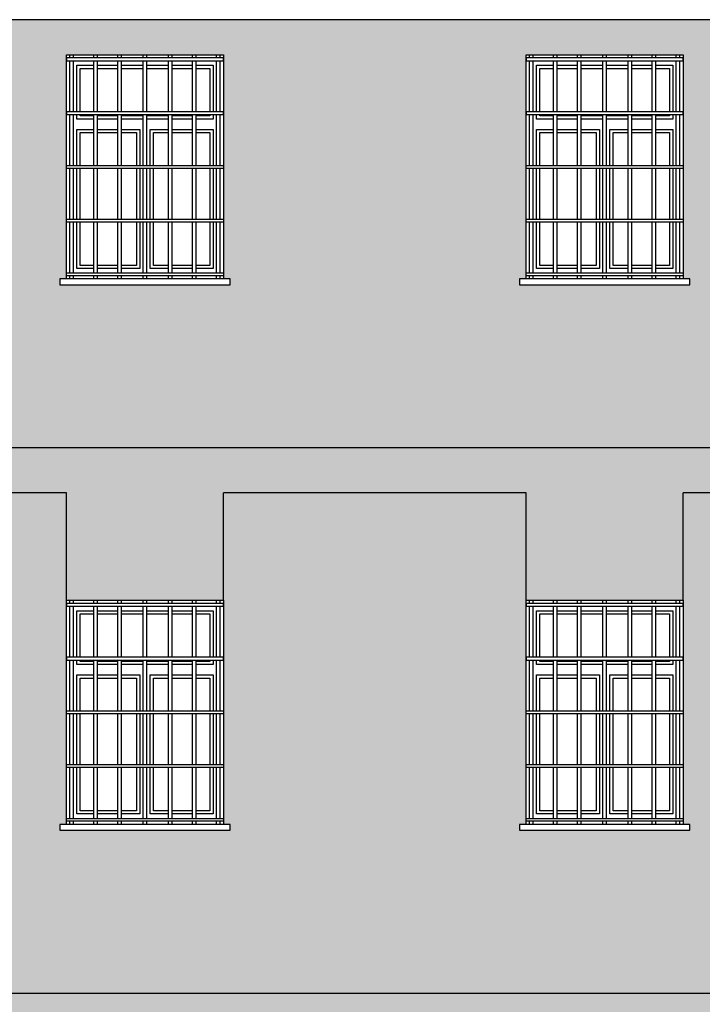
# Model space of a CAD drawing. Header units: millimetres. Extents: x 50026 to 146998, y 1038179 to 1573505.
# Tile 91 of 122: x 52026 to 52482, y 1049222 to 1049881. Entities that reach past the tile are written whole.
import ezdxf

# ---------------------------------------------------------------- set-up
doc = ezdxf.new("R2010")
doc.units = ezdxf.units.MM
doc.header["$LTSCALE"] = 0.025
doc.layers.add('szrafy', color=8, linetype='Continuous')
doc.layers.add('ściany', color=5, linetype='Continuous')

# ---------------------------------------------------------------- blocks, each defined once
blk = doc.blocks.new('1')
at = {"layer": 'ściany'}
h = blk.add_hatch(color=253, dxfattribs=at)
h.dxf.hatch_style = 1
h.paths.add_polyline_path([(53502.58, 1049880.99), (50900.36, 1049880.99), (50900.36, 1049857.48), (50930.18, 1049857.48), (51032.97, 1049857.48), (51032.97, 1049707.48), (51037.37, 1049707.48), (51037.37, 1049703.58), (50923.57, 1049703.58), (50923.57, 1049707.48), (50927.97, 1049707.48), (50927.97, 1049857.48), (50900.36, 1049857.48), (50900.36, 1049594.37), (53502.58, 1049594.37)])
h.paths.add_polyline_path([(51847.57, 1049703.58), (51847.57, 1049707.48), (51851.97, 1049707.48), (51851.97, 1049857.48), (51956.97, 1049857.48), (51956.97, 1049707.48), (51961.37, 1049707.48), (51961.37, 1049703.58)], flags=16)
h.paths.add_polyline_path([(51756.37, 1049703.58), (51642.57, 1049703.58), (51642.57, 1049707.48), (51646.97, 1049707.48), (51646.97, 1049857.48), (51751.97, 1049857.48), (51751.97, 1049707.48), (51756.37, 1049707.48)], flags=16)
h.paths.add_polyline_path([(52052.57, 1049703.58), (52052.57, 1049707.48), (52056.97, 1049707.48), (52056.97, 1049857.48), (52161.97, 1049857.48), (52161.97, 1049707.48), (52166.37, 1049707.48), (52166.37, 1049703.58)], flags=16)
h.paths.add_polyline_path([(51488.87, 1049703.58), (51375.07, 1049703.58), (51375.07, 1049707.48), (51379.47, 1049707.48), (51379.47, 1049857.48), (51484.47, 1049857.48), (51484.47, 1049707.48), (51488.87, 1049707.48)], flags=16)
h.paths.add_polyline_path([(52360.07, 1049703.58), (52360.07, 1049707.48), (52364.47, 1049707.48), (52364.47, 1049857.48), (52469.47, 1049857.48), (52469.47, 1049707.48), (52473.87, 1049707.48), (52473.87, 1049703.58)], flags=16)
h.paths.add_polyline_path([(51192.37, 1049703.58), (51078.57, 1049703.58), (51078.57, 1049707.48), (51082.97, 1049707.48), (51082.97, 1049857.48), (51187.97, 1049857.48), (51187.97, 1049707.48), (51192.37, 1049707.48)], flags=16)
h.paths.add_polyline_path([(52667.57, 1049703.58), (52667.57, 1049707.48), (52671.97, 1049707.48), (52671.97, 1049857.48), (52776.97, 1049857.48), (52776.97, 1049707.48), (52781.37, 1049707.48), (52781.37, 1049703.58)], flags=16)
h.paths.add_polyline_path([(52872.57, 1049703.58), (52872.57, 1049707.48), (52876.97, 1049707.48), (52876.97, 1049857.48), (52981.97, 1049857.48), (52981.97, 1049707.48), (52986.37, 1049707.48), (52986.37, 1049703.58)], flags=16)
h.paths.add_polyline_path([(53211.57, 1049703.58), (53211.57, 1049707.48), (53215.97, 1049707.48), (53215.97, 1049857.48), (53320.97, 1049857.48), (53320.97, 1049707.48), (53325.37, 1049707.48), (53325.37, 1049703.58)], flags=16)
h.paths.add_polyline_path([(53366.57, 1049703.58), (53366.57, 1049707.48), (53370.97, 1049707.48), (53370.97, 1049857.48), (53475.97, 1049857.48), (53475.97, 1049707.48), (53480.37, 1049707.48), (53480.37, 1049703.58)], flags=16)
h = blk.add_hatch(color=254, dxfattribs=at)
h.dxf.hatch_style = 1
h.paths.add_polyline_path([(52858.74, 1049214.8), (53029.47, 1049199.37), (53502.58, 1049199.37), (53502.58, 1049229.37), (50900.36, 1049229.37), (50900.36, 1049199.37), (52858.74, 1049199.37)])
h.paths.add_polyline_path([(53502.58, 1049594.37), (50900.36, 1049594.37), (50900.36, 1049564.37), (50927.97, 1049564.37), (50927.97, 1049492.48), (51032.97, 1049492.48), (51032.97, 1049564.37), (51082.97, 1049564.37), (51082.97, 1049492.48), (51187.97, 1049492.48), (51187.97, 1049564.37), (51379.47, 1049564.37), (51379.47, 1049492.48), (51484.47, 1049492.48), (51484.47, 1049564.37), (51646.97, 1049564.37), (51646.97, 1049492.48), (51751.97, 1049492.48), (51751.97, 1049564.37), (51851.97, 1049564.37), (51851.97, 1049492.48), (51956.97, 1049492.48), (51956.97, 1049564.37), (52056.97, 1049564.37), (52056.97, 1049492.48), (52161.97, 1049492.48), (52161.97, 1049564.37), (52364.47, 1049564.37), (52364.47, 1049492.48), (52469.47, 1049492.48), (52469.47, 1049564.37), (52671.97, 1049564.37), (52671.97, 1049492.48), (52776.97, 1049492.48), (52776.97, 1049564.37), (52876.97, 1049564.37), (52876.97, 1049492.48), (52981.97, 1049492.48), (52981.97, 1049564.37), (53215.97, 1049564.37), (53215.97, 1049492.48), (53320.97, 1049492.48), (53320.97, 1049564.37), (53370.97, 1049564.37), (53370.97, 1049492.48), (53475.97, 1049492.48), (53475.97, 1049564.37), (53502.58, 1049564.37)])
h.paths.add_polyline_path([(53527.97, 1049594.37), (53512.58, 1049594.37), (53512.58, 1049564.37), (53527.97, 1049564.37)])
h.paths.add_polyline_path([(53527.97, 1049229.37), (53512.58, 1049229.37), (53512.58, 1049199.37), (53527.97, 1049199.37)])
h.paths.add_polyline_path([(50890.36, 1049229.37), (50874.97, 1049229.37), (50874.97, 1049199.37), (50890.36, 1049199.37)])
h.paths.add_polyline_path([(50890.36, 1049594.37), (50874.97, 1049594.37), (50874.97, 1049564.37), (50890.36, 1049564.37)])
h = blk.add_hatch(color=253, dxfattribs=at)
h.dxf.hatch_style = 1
h.paths.add_polyline_path([(53502.58, 1049564.37), (53475.97, 1049564.37), (53475.97, 1049492.48), (53475.97, 1049342.48), (53480.37, 1049342.48), (53480.37, 1049338.58), (53366.57, 1049338.58), (53366.57, 1049342.48), (53370.97, 1049342.48), (53370.97, 1049492.48), (53370.97, 1049564.37), (53320.97, 1049564.37), (53320.97, 1049492.48), (53320.97, 1049342.48), (53325.37, 1049342.48), (53325.37, 1049338.58), (53211.57, 1049338.58), (53211.57, 1049342.48), (53215.97, 1049342.48), (53215.97, 1049492.48), (53215.97, 1049564.37), (52981.97, 1049564.37), (52981.97, 1049492.48), (52981.97, 1049342.48), (52986.37, 1049342.48), (52986.37, 1049338.58), (52872.57, 1049338.58), (52872.57, 1049342.48), (52876.97, 1049342.48), (52876.97, 1049492.48), (52876.97, 1049564.37), (52776.97, 1049564.37), (52776.97, 1049492.48), (52776.97, 1049342.48), (52781.37, 1049342.48), (52781.37, 1049338.58), (52667.57, 1049338.58), (52667.57, 1049342.48), (52671.97, 1049342.48), (52671.97, 1049492.48), (52671.97, 1049564.37), (52469.47, 1049564.37), (52469.47, 1049492.48), (52469.47, 1049342.48), (52473.87, 1049342.48), (52473.87, 1049338.58), (52360.07, 1049338.58), (52360.07, 1049342.48), (52364.47, 1049342.48), (52364.47, 1049492.48), (52364.47, 1049564.37), (52161.97, 1049564.37), (52161.97, 1049492.48), (52161.97, 1049342.48), (52166.37, 1049342.48), (52166.37, 1049338.58), (52052.57, 1049338.58), (52052.57, 1049342.48), (52056.97, 1049342.48), (52056.97, 1049492.48), (52056.97, 1049564.37), (51956.97, 1049564.37), (51956.97, 1049492.48), (51956.97, 1049342.48), (51961.37, 1049342.48), (51961.37, 1049338.58), (51847.57, 1049338.58), (51847.57, 1049342.48), (51851.97, 1049342.48), (51851.97, 1049492.48), (51851.97, 1049564.37), (51751.97, 1049564.37), (51751.97, 1049492.48), (51751.97, 1049342.48), (51756.37, 1049342.48), (51756.37, 1049338.58), (51642.57, 1049338.58), (51642.57, 1049342.48), (51646.97, 1049342.48), (51646.97, 1049492.48), (51646.97, 1049564.37), (51484.47, 1049564.37), (51484.47, 1049492.48), (51484.47, 1049342.48), (51488.87, 1049342.48), (51488.87, 1049338.58), (51375.07, 1049338.58), (51375.07, 1049342.48), (51379.47, 1049342.48), (51379.47, 1049492.48), (51379.47, 1049564.37), (51187.97, 1049564.37), (51187.97, 1049492.48), (51187.97, 1049342.48), (51192.37, 1049342.48), (51192.37, 1049338.58), (51078.57, 1049338.58), (51078.57, 1049342.48), (51082.97, 1049342.48), (51082.97, 1049492.48), (51082.97, 1049564.37), (51032.97, 1049564.37), (51032.97, 1049492.48), (51032.97, 1049342.48), (51037.37, 1049342.48), (51037.37, 1049338.58), (50923.57, 1049338.58), (50923.57, 1049342.48), (50927.97, 1049342.48), (50927.97, 1049492.48), (50927.97, 1049564.37), (50900.36, 1049564.37), (50900.36, 1049229.37), (53502.58, 1049229.37)])

msp = doc.modelspace()

# ---------------------------------------------------------------- linework, layer by layer
at = {"layer": 'ściany', "color": 2}
msp.add_line((53502.57826, 1049880.99146), (50900.35863, 1049880.99146), dxfattribs=at)
at = {"layer": 'ściany', "color": 7}
for p, q in [((52059.18318, 1049855.38479), (52059.18318, 1049857.4764)), ((52059.18318, 1049819.42236), (52059.18318, 1049853.41771)), ((52061.71639, 1049855.38479), (52061.71639, 1049857.4764)), ((52061.71639, 1049819.42236), (52061.71639, 1049853.41771)), ((52075.24056, 1049855.38479), (52075.24056, 1049857.4764)), ((52075.24056, 1049819.42236), (52075.24056, 1049853.41771)), ((52077.77376, 1049855.38479), (52077.77376, 1049857.4764)), ((52077.77376, 1049819.42236), (52077.77376, 1049853.41771)), ((52091.29794, 1049855.38479), (52091.29794, 1049857.4764)), ((52091.29794, 1049819.42236), (52091.29794, 1049853.41771)), ((52093.83114, 1049855.38479), (52093.83114, 1049857.4764)), ((52093.83114, 1049819.42236), (52093.83114, 1049853.41771)), ((52108.19287, 1049855.38479), (52108.19287, 1049857.4764)), ((52108.19287, 1049819.42236), (52108.19287, 1049853.41771)), ((52110.72607, 1049855.38479), (52110.72607, 1049857.4764)), ((52110.72607, 1049819.42236), (52110.72607, 1049853.41771)), ((52125.10576, 1049855.38479), (52125.10576, 1049857.4764)), ((52125.10576, 1049819.42236), (52125.10576, 1049853.41771)), ((52127.63896, 1049855.38479), (52127.63896, 1049857.4764)), ((52127.63896, 1049819.42236), (52127.63896, 1049853.41771)), ((52141.16313, 1049855.38479), (52141.16313, 1049857.4764)), ((52141.16313, 1049819.42236), (52141.16313, 1049853.41771)), ((52143.69634, 1049855.38479), (52143.69634, 1049857.4764)), ((52143.69634, 1049819.42236), (52143.69634, 1049853.41771)), ((52157.22051, 1049855.38479), (52157.22051, 1049857.4764)), ((52157.22051, 1049819.42236), (52157.22051, 1049853.41771)), ((52159.75371, 1049855.38479), (52159.75371, 1049857.4764)), ((52159.75371, 1049819.42236), (52159.75371, 1049853.41771)), ((52366.68318, 1049855.38479), (52366.68318, 1049857.4764)), ((52366.68318, 1049819.42236), (52366.68318, 1049853.41771)), ((52369.21639, 1049855.38479), (52369.21639, 1049857.4764)), ((52369.21639, 1049819.42236), (52369.21639, 1049853.41771)), ((52382.74056, 1049855.38479), (52382.74056, 1049857.4764)), ((52382.74056, 1049819.42236), (52382.74056, 1049853.41771)), ((52385.27376, 1049855.38479), (52385.27376, 1049857.4764)), ((52385.27376, 1049819.42236), (52385.27376, 1049853.41771)), ((52398.79794, 1049855.38479), (52398.79794, 1049857.4764)), ((52398.79794, 1049819.42236), (52398.79794, 1049853.41771)), ((52401.33114, 1049855.38479), (52401.33114, 1049857.4764)), ((52401.33114, 1049819.42236), (52401.33114, 1049853.41771)), ((52415.69287, 1049855.38479), (52415.69287, 1049857.4764)), ((52415.69287, 1049819.42236), (52415.69287, 1049853.41771)), ((52418.22607, 1049855.38479), (52418.22607, 1049857.4764)), ((52418.22607, 1049819.42236), (52418.22607, 1049853.41771)), ((52432.60576, 1049855.38479), (52432.60576, 1049857.4764)), ((52432.60576, 1049819.42236), (52432.60576, 1049853.41771)), ((52435.13896, 1049855.38479), (52435.13896, 1049857.4764)), ((52435.13896, 1049819.42236), (52435.13896, 1049853.41771)), ((52448.66313, 1049855.38479), (52448.66313, 1049857.4764)), ((52448.66313, 1049819.42236), (52448.66313, 1049853.41771)), ((52451.19634, 1049855.38479), (52451.19634, 1049857.4764)), ((52451.19634, 1049819.42236), (52451.19634, 1049853.41771)), ((52464.72051, 1049855.38479), (52464.72051, 1049857.4764)), ((52464.72051, 1049819.42236), (52464.72051, 1049853.41771)), ((52467.25371, 1049855.38479), (52467.25371, 1049857.4764)), ((52467.25371, 1049819.42236), (52467.25371, 1049853.41771)), ((52059.18318, 1049783.45994), (52059.18318, 1049817.45528)), ((52061.71639, 1049783.45994), (52061.71639, 1049817.45528)), ((52075.24056, 1049783.45994), (52075.24056, 1049817.45528)), ((52077.77376, 1049783.45994), (52077.77376, 1049817.45528)), ((52091.29794, 1049783.45994), (52091.29794, 1049817.45528)), ((52093.83114, 1049783.45994), (52093.83114, 1049817.45528)), ((52108.19287, 1049783.45994), (52108.19287, 1049817.45528)), ((52110.72607, 1049783.45994), (52110.72607, 1049817.45528)), ((52125.10576, 1049783.45994), (52125.10576, 1049817.45528)), ((52127.63896, 1049783.45994), (52127.63896, 1049817.45528)), ((52141.16313, 1049783.45994), (52141.16313, 1049817.45528)), ((52143.69634, 1049783.45994), (52143.69634, 1049817.45528)), ((52157.22051, 1049783.45994), (52157.22051, 1049817.45528)), ((52159.75371, 1049783.45994), (52159.75371, 1049817.45528)), ((52366.68318, 1049783.45994), (52366.68318, 1049817.45528)), ((52369.21639, 1049783.45994), (52369.21639, 1049817.45528)), ((52382.74056, 1049783.45994), (52382.74056, 1049817.45528)), ((52385.27376, 1049783.45994), (52385.27376, 1049817.45528)), ((52398.79794, 1049783.45994), (52398.79794, 1049817.45528)), ((52401.33114, 1049783.45994), (52401.33114, 1049817.45528)), ((52415.69287, 1049783.45994), (52415.69287, 1049817.45528)), ((52418.22607, 1049783.45994), (52418.22607, 1049817.45528)), ((52432.60576, 1049783.45994), (52432.60576, 1049817.45528)), ((52435.13896, 1049783.45994), (52435.13896, 1049817.45528)), ((52448.66313, 1049783.45994), (52448.66313, 1049817.45528)), ((52451.19634, 1049783.45994), (52451.19634, 1049817.45528)), ((52464.72051, 1049783.45994), (52464.72051, 1049817.45528)), ((52467.25371, 1049783.45994), (52467.25371, 1049817.45528)), ((52059.18318, 1049747.49752), (52059.18318, 1049781.49286)), ((52061.71639, 1049747.49752), (52061.71639, 1049781.49286)), ((52075.24056, 1049747.49752), (52075.24056, 1049781.49286)), ((52077.77376, 1049747.49752), (52077.77376, 1049781.49286)), ((52091.29794, 1049747.49752), (52091.29794, 1049781.49286)), ((52093.83114, 1049747.49752), (52093.83114, 1049781.49286)), ((52108.19287, 1049747.49752), (52108.19287, 1049781.49286)), ((52110.72607, 1049747.49752), (52110.72607, 1049781.49286)), ((52125.10576, 1049747.49752), (52125.10576, 1049781.49286)), ((52127.63896, 1049747.49752), (52127.63896, 1049781.49286)), ((52141.16313, 1049747.49752), (52141.16313, 1049781.49286)), ((52143.69634, 1049747.49752), (52143.69634, 1049781.49286)), ((52157.22051, 1049747.49752), (52157.22051, 1049781.49286)), ((52159.75371, 1049747.49752), (52159.75371, 1049781.49286)), ((52366.68318, 1049747.49752), (52366.68318, 1049781.49286)), ((52369.21639, 1049747.49752), (52369.21639, 1049781.49286)), ((52382.74056, 1049747.49752), (52382.74056, 1049781.49286)), ((52385.27376, 1049747.49752), (52385.27376, 1049781.49286)), ((52398.79794, 1049747.49752), (52398.79794, 1049781.49286)), ((52401.33114, 1049747.49752), (52401.33114, 1049781.49286)), ((52415.69287, 1049747.49752), (52415.69287, 1049781.49286)), ((52418.22607, 1049747.49752), (52418.22607, 1049781.49286)), ((52432.60576, 1049747.49752), (52432.60576, 1049781.49286)), ((52435.13896, 1049747.49752), (52435.13896, 1049781.49286)), ((52448.66313, 1049747.49752), (52448.66313, 1049781.49286)), ((52451.19634, 1049747.49752), (52451.19634, 1049781.49286)), ((52464.72051, 1049747.49752), (52464.72051, 1049781.49286)), ((52467.25371, 1049747.49752), (52467.25371, 1049781.49286)), ((52059.18318, 1049711.53509), (52059.18318, 1049745.53044)), ((52061.71639, 1049711.53509), (52061.71639, 1049745.53044)), ((52075.24056, 1049711.53509), (52075.24056, 1049745.53044)), ((52077.77376, 1049711.53509), (52077.77376, 1049745.53044)), ((52091.29794, 1049711.53509), (52091.29794, 1049745.53044)), ((52093.83114, 1049711.53509), (52093.83114, 1049745.53044)), ((52108.19287, 1049711.53509), (52108.19287, 1049745.53044)), ((52110.72607, 1049711.53509), (52110.72607, 1049745.53044)), ((52125.10576, 1049711.53509), (52125.10576, 1049745.53044)), ((52127.63896, 1049711.53509), (52127.63896, 1049745.53044)), ((52141.16313, 1049711.53509), (52141.16313, 1049745.53044)), ((52143.69634, 1049711.53509), (52143.69634, 1049745.53044)), ((52157.22051, 1049711.53509), (52157.22051, 1049745.53044)), ((52159.75371, 1049711.53509), (52159.75371, 1049745.53044)), ((52366.68318, 1049711.53509), (52366.68318, 1049745.53044)), ((52369.21639, 1049711.53509), (52369.21639, 1049745.53044)), ((52382.74056, 1049711.53509), (52382.74056, 1049745.53044)), ((52385.27376, 1049711.53509), (52385.27376, 1049745.53044)), ((52398.79794, 1049711.53509), (52398.79794, 1049745.53044)), ((52401.33114, 1049711.53509), (52401.33114, 1049745.53044)), ((52415.69287, 1049711.53509), (52415.69287, 1049745.53044)), ((52418.22607, 1049711.53509), (52418.22607, 1049745.53044)), ((52432.60576, 1049711.53509), (52432.60576, 1049745.53044)), ((52435.13896, 1049711.53509), (52435.13896, 1049745.53044)), ((52448.66313, 1049711.53509), (52448.66313, 1049745.53044)), ((52451.19634, 1049711.53509), (52451.19634, 1049745.53044)), ((52464.72051, 1049711.53509), (52464.72051, 1049745.53044)), ((52467.25371, 1049711.53509), (52467.25371, 1049745.53044)), ((52059.18318, 1049707.4764), (52059.18318, 1049709.56801)), ((52061.71639, 1049707.4764), (52061.71639, 1049709.56801)), ((52075.24056, 1049707.4764), (52075.24056, 1049709.56801)), ((52077.77376, 1049707.4764), (52077.77376, 1049709.56801)), ((52091.29794, 1049707.4764), (52091.29794, 1049709.56801)), ((52093.83114, 1049707.4764), (52093.83114, 1049709.56801)), ((52108.19287, 1049707.4764), (52108.19287, 1049709.56801)), ((52110.72607, 1049707.4764), (52110.72607, 1049709.56801)), ((52125.10576, 1049707.4764), (52125.10576, 1049709.56801)), ((52127.63896, 1049707.4764), (52127.63896, 1049709.56801)), ((52141.16313, 1049707.4764), (52141.16313, 1049709.56801)), ((52143.69634, 1049707.4764), (52143.69634, 1049709.56801)), ((52157.22051, 1049707.4764), (52157.22051, 1049709.56801)), ((52159.75371, 1049707.4764), (52159.75371, 1049709.56801)), ((52366.68318, 1049707.4764), (52366.68318, 1049709.56801)), ((52369.21639, 1049707.4764), (52369.21639, 1049709.56801)), ((52382.74056, 1049707.4764), (52382.74056, 1049709.56801)), ((52385.27376, 1049707.4764), (52385.27376, 1049709.56801)), ((52398.79794, 1049707.4764), (52398.79794, 1049709.56801)), ((52401.33114, 1049707.4764), (52401.33114, 1049709.56801)), ((52415.69287, 1049707.4764), (52415.69287, 1049709.56801)), ((52418.22607, 1049707.4764), (52418.22607, 1049709.56801)), ((52432.60576, 1049707.4764), (52432.60576, 1049709.56801)), ((52435.13896, 1049707.4764), (52435.13896, 1049709.56801)), ((52448.66313, 1049707.4764), (52448.66313, 1049709.56801)), ((52451.19634, 1049707.4764), (52451.19634, 1049709.56801)), ((52464.72051, 1049707.4764), (52464.72051, 1049709.56801)), ((52467.25371, 1049707.4764), (52467.25371, 1049709.56801)), ((53502.57826, 1049594.37447), (50900.35863, 1049594.37447)), ((52056.96845, 1049564.37447), (51956.96845, 1049564.37447)), ((52056.96845, 1049492.4764), (52056.96845, 1049564.37447)), ((52364.46845, 1049564.37447), (52161.96845, 1049564.37447)), ((52161.96845, 1049492.4764), (52161.96845, 1049564.37447)), ((52364.46845, 1049492.4764), (52364.46845, 1049564.37447)), ((52671.96845, 1049564.37447), (52469.46845, 1049564.37447)), ((52469.46845, 1049492.4764), (52469.46845, 1049564.37447)), ((52059.18318, 1049490.38479), (52059.18318, 1049492.4764)), ((52061.71639, 1049490.38479), (52061.71639, 1049492.4764)), ((52075.24056, 1049490.38479), (52075.24056, 1049492.4764)), ((52077.77376, 1049490.38479), (52077.77376, 1049492.4764)), ((52091.29794, 1049490.38479), (52091.29794, 1049492.4764)), ((52093.83114, 1049490.38479), (52093.83114, 1049492.4764)), ((52108.19287, 1049490.38479), (52108.19287, 1049492.4764)), ((52110.72607, 1049490.38479), (52110.72607, 1049492.4764)), ((52125.10576, 1049490.38479), (52125.10576, 1049492.4764)), ((52127.63896, 1049490.38479), (52127.63896, 1049492.4764)), ((52141.16313, 1049490.38479), (52141.16313, 1049492.4764)), ((52143.69634, 1049490.38479), (52143.69634, 1049492.4764)), ((52157.22051, 1049490.38479), (52157.22051, 1049492.4764)), ((52159.75371, 1049490.38479), (52159.75371, 1049492.4764)), ((52366.68318, 1049490.38479), (52366.68318, 1049492.4764)), ((52369.21639, 1049490.38479), (52369.21639, 1049492.4764)), ((52382.74056, 1049490.38479), (52382.74056, 1049492.4764)), ((52385.27376, 1049490.38479), (52385.27376, 1049492.4764)), ((52398.79794, 1049490.38479), (52398.79794, 1049492.4764)), ((52401.33114, 1049490.38479), (52401.33114, 1049492.4764)), ((52415.69287, 1049490.38479), (52415.69287, 1049492.4764)), ((52418.22607, 1049490.38479), (52418.22607, 1049492.4764)), ((52432.60576, 1049490.38479), (52432.60576, 1049492.4764)), ((52435.13896, 1049490.38479), (52435.13896, 1049492.4764)), ((52448.66313, 1049490.38479), (52448.66313, 1049492.4764)), ((52451.19634, 1049490.38479), (52451.19634, 1049492.4764)), ((52464.72051, 1049490.38479), (52464.72051, 1049492.4764)), ((52467.25371, 1049490.38479), (52467.25371, 1049492.4764)), ((52059.18318, 1049454.42236), (52059.18318, 1049488.41771)), ((52061.71639, 1049454.42236), (52061.71639, 1049488.41771)), ((52075.24056, 1049454.42236), (52075.24056, 1049488.41771)), ((52077.77376, 1049454.42236), (52077.77376, 1049488.41771)), ((52091.29794, 1049454.42236), (52091.29794, 1049488.41771)), ((52093.83114, 1049454.42236), (52093.83114, 1049488.41771)), ((52108.19287, 1049454.42236), (52108.19287, 1049488.41771)), ((52110.72607, 1049454.42236), (52110.72607, 1049488.41771)), ((52125.10576, 1049454.42236), (52125.10576, 1049488.41771)), ((52127.63896, 1049454.42236), (52127.63896, 1049488.41771)), ((52141.16313, 1049454.42236), (52141.16313, 1049488.41771)), ((52143.69634, 1049454.42236), (52143.69634, 1049488.41771)), ((52157.22051, 1049454.42236), (52157.22051, 1049488.41771)), ((52159.75371, 1049454.42236), (52159.75371, 1049488.41771)), ((52366.68318, 1049454.42236), (52366.68318, 1049488.41771)), ((52369.21639, 1049454.42236), (52369.21639, 1049488.41771)), ((52382.74056, 1049454.42236), (52382.74056, 1049488.41771)), ((52385.27376, 1049454.42236), (52385.27376, 1049488.41771)), ((52398.79794, 1049454.42236), (52398.79794, 1049488.41771)), ((52401.33114, 1049454.42236), (52401.33114, 1049488.41771)), ((52415.69287, 1049454.42236), (52415.69287, 1049488.41771)), ((52418.22607, 1049454.42236), (52418.22607, 1049488.41771)), ((52432.60576, 1049454.42236), (52432.60576, 1049488.41771)), ((52435.13896, 1049454.42236), (52435.13896, 1049488.41771)), ((52448.66313, 1049454.42236), (52448.66313, 1049488.41771)), ((52451.19634, 1049454.42236), (52451.19634, 1049488.41771)), ((52464.72051, 1049454.42236), (52464.72051, 1049488.41771)), ((52467.25371, 1049454.42236), (52467.25371, 1049488.41771)), ((52059.18318, 1049418.45994), (52059.18318, 1049452.45528)), ((52061.71639, 1049418.45994), (52061.71639, 1049452.45528)), ((52075.24056, 1049418.45994), (52075.24056, 1049452.45528)), ((52077.77376, 1049418.45994), (52077.77376, 1049452.45528)), ((52091.29794, 1049418.45994), (52091.29794, 1049452.45528)), ((52093.83114, 1049418.45994), (52093.83114, 1049452.45528)), ((52108.19287, 1049418.45994), (52108.19287, 1049452.45528)), ((52110.72607, 1049418.45994), (52110.72607, 1049452.45528)), ((52125.10576, 1049418.45994), (52125.10576, 1049452.45528)), ((52127.63896, 1049418.45994), (52127.63896, 1049452.45528)), ((52141.16313, 1049418.45994), (52141.16313, 1049452.45528)), ((52143.69634, 1049418.45994), (52143.69634, 1049452.45528)), ((52157.22051, 1049418.45994), (52157.22051, 1049452.45528)), ((52159.75371, 1049418.45994), (52159.75371, 1049452.45528)), ((52366.68318, 1049418.45994), (52366.68318, 1049452.45528)), ((52369.21639, 1049418.45994), (52369.21639, 1049452.45528)), ((52382.74056, 1049418.45994), (52382.74056, 1049452.45528)), ((52385.27376, 1049418.45994), (52385.27376, 1049452.45528)), ((52398.79794, 1049418.45994), (52398.79794, 1049452.45528)), ((52401.33114, 1049418.45994), (52401.33114, 1049452.45528)), ((52415.69287, 1049418.45994), (52415.69287, 1049452.45528)), ((52418.22607, 1049418.45994), (52418.22607, 1049452.45528)), ((52432.60576, 1049418.45994), (52432.60576, 1049452.45528)), ((52435.13896, 1049418.45994), (52435.13896, 1049452.45528)), ((52448.66313, 1049418.45994), (52448.66313, 1049452.45528)), ((52451.19634, 1049418.45994), (52451.19634, 1049452.45528)), ((52464.72051, 1049418.45994), (52464.72051, 1049452.45528)), ((52467.25371, 1049418.45994), (52467.25371, 1049452.45528)), ((52059.18318, 1049382.49752), (52059.18318, 1049416.49286)), ((52061.71639, 1049382.49752), (52061.71639, 1049416.49286)), ((52075.24056, 1049382.49752), (52075.24056, 1049416.49286)), ((52077.77376, 1049382.49752), (52077.77376, 1049416.49286)), ((52091.29794, 1049382.49752), (52091.29794, 1049416.49286)), ((52093.83114, 1049382.49752), (52093.83114, 1049416.49286)), ((52108.19287, 1049382.49752), (52108.19287, 1049416.49286)), ((52110.72607, 1049382.49752), (52110.72607, 1049416.49286)), ((52125.10576, 1049382.49752), (52125.10576, 1049416.49286)), ((52127.63896, 1049382.49752), (52127.63896, 1049416.49286)), ((52141.16313, 1049382.49752), (52141.16313, 1049416.49286)), ((52143.69634, 1049382.49752), (52143.69634, 1049416.49286)), ((52157.22051, 1049382.49752), (52157.22051, 1049416.49286)), ((52159.75371, 1049382.49752), (52159.75371, 1049416.49286)), ((52366.68318, 1049382.49752), (52366.68318, 1049416.49286)), ((52369.21639, 1049382.49752), (52369.21639, 1049416.49286)), ((52382.74056, 1049382.49752), (52382.74056, 1049416.49286)), ((52385.27376, 1049382.49752), (52385.27376, 1049416.49286)), ((52398.79794, 1049382.49752), (52398.79794, 1049416.49286)), ((52401.33114, 1049382.49752), (52401.33114, 1049416.49286)), ((52415.69287, 1049382.49752), (52415.69287, 1049416.49286)), ((52418.22607, 1049382.49752), (52418.22607, 1049416.49286)), ((52432.60576, 1049382.49752), (52432.60576, 1049416.49286)), ((52435.13896, 1049382.49752), (52435.13896, 1049416.49286)), ((52448.66313, 1049382.49752), (52448.66313, 1049416.49286)), ((52451.19634, 1049382.49752), (52451.19634, 1049416.49286)), ((52464.72051, 1049382.49752), (52464.72051, 1049416.49286)), ((52467.25371, 1049382.49752), (52467.25371, 1049416.49286)), ((52059.18318, 1049346.53509), (52059.18318, 1049380.53044)), ((52061.71639, 1049346.53509), (52061.71639, 1049380.53044)), ((52075.24056, 1049346.53509), (52075.24056, 1049380.53044)), ((52077.77376, 1049346.53509), (52077.77376, 1049380.53044)), ((52091.29794, 1049346.53509), (52091.29794, 1049380.53044)), ((52093.83114, 1049346.53509), (52093.83114, 1049380.53044)), ((52108.19287, 1049346.53509), (52108.19287, 1049380.53044)), ((52110.72607, 1049346.53509), (52110.72607, 1049380.53044)), ((52125.10576, 1049346.53509), (52125.10576, 1049380.53044)), ((52127.63896, 1049346.53509), (52127.63896, 1049380.53044)), ((52141.16313, 1049346.53509), (52141.16313, 1049380.53044)), ((52143.69634, 1049346.53509), (52143.69634, 1049380.53044)), ((52157.22051, 1049346.53509), (52157.22051, 1049380.53044)), ((52159.75371, 1049346.53509), (52159.75371, 1049380.53044)), ((52366.68318, 1049346.53509), (52366.68318, 1049380.53044)), ((52369.21639, 1049346.53509), (52369.21639, 1049380.53044)), ((52382.74056, 1049346.53509), (52382.74056, 1049380.53044)), ((52385.27376, 1049346.53509), (52385.27376, 1049380.53044)), ((52398.79794, 1049346.53509), (52398.79794, 1049380.53044)), ((52401.33114, 1049346.53509), (52401.33114, 1049380.53044)), ((52415.69287, 1049346.53509), (52415.69287, 1049380.53044)), ((52418.22607, 1049346.53509), (52418.22607, 1049380.53044)), ((52432.60576, 1049346.53509), (52432.60576, 1049380.53044)), ((52435.13896, 1049346.53509), (52435.13896, 1049380.53044)), ((52448.66313, 1049346.53509), (52448.66313, 1049380.53044)), ((52451.19634, 1049346.53509), (52451.19634, 1049380.53044)), ((52464.72051, 1049346.53509), (52464.72051, 1049380.53044)), ((52467.25371, 1049346.53509), (52467.25371, 1049380.53044)), ((52059.18318, 1049342.4764), (52059.18318, 1049344.56801)), ((52061.71639, 1049342.4764), (52061.71639, 1049344.56801)), ((52075.24056, 1049342.4764), (52075.24056, 1049344.56801)), ((52077.77376, 1049342.4764), (52077.77376, 1049344.56801)), ((52091.29794, 1049342.4764), (52091.29794, 1049344.56801)), ((52093.83114, 1049342.4764), (52093.83114, 1049344.56801)), ((52108.19287, 1049342.4764), (52108.19287, 1049344.56801)), ((52110.72607, 1049342.4764), (52110.72607, 1049344.56801)), ((52125.10576, 1049342.4764), (52125.10576, 1049344.56801)), ((52127.63896, 1049342.4764), (52127.63896, 1049344.56801)), ((52141.16313, 1049342.4764), (52141.16313, 1049344.56801)), ((52143.69634, 1049342.4764), (52143.69634, 1049344.56801)), ((52157.22051, 1049342.4764), (52157.22051, 1049344.56801)), ((52159.75371, 1049342.4764), (52159.75371, 1049344.56801)), ((52366.68318, 1049342.4764), (52366.68318, 1049344.56801)), ((52369.21639, 1049342.4764), (52369.21639, 1049344.56801)), ((52382.74056, 1049342.4764), (52382.74056, 1049344.56801)), ((52385.27376, 1049342.4764), (52385.27376, 1049344.56801)), ((52398.79794, 1049342.4764), (52398.79794, 1049344.56801)), ((52401.33114, 1049342.4764), (52401.33114, 1049344.56801)), ((52415.69287, 1049342.4764), (52415.69287, 1049344.56801)), ((52418.22607, 1049342.4764), (52418.22607, 1049344.56801)), ((52432.60576, 1049342.4764), (52432.60576, 1049344.56801)), ((52435.13896, 1049342.4764), (52435.13896, 1049344.56801)), ((52448.66313, 1049342.4764), (52448.66313, 1049344.56801)), ((52451.19634, 1049342.4764), (52451.19634, 1049344.56801)), ((52464.72051, 1049342.4764), (52464.72051, 1049344.56801)), ((52467.25371, 1049342.4764), (52467.25371, 1049344.56801)), ((53502.57826, 1049229.37447), (50900.35863, 1049229.37447))]:
    msp.add_line(p, q, dxfattribs=at)
at = {"layer": 'ściany', "color": 2}
for points in [[(52056.96845, 1049857.4764), (52161.96845, 1049857.4764), (52161.96845, 1049707.4764), (52056.96845, 1049707.4764)], [(52364.46845, 1049857.4764), (52469.46845, 1049857.4764), (52469.46845, 1049707.4764), (52364.46845, 1049707.4764)], [(52056.96845, 1049492.4764), (52161.96845, 1049492.4764), (52161.96845, 1049342.4764), (52056.96845, 1049342.4764)], [(52364.46845, 1049492.4764), (52469.46845, 1049492.4764), (52469.46845, 1049342.4764), (52364.46845, 1049342.4764)]]:
    msp.add_lwpolyline(points, close=True, dxfattribs=at)
at = {"layer": 'ściany', "color": 7}
for points in [[(52161.96845, 1049855.38479), (52056.96845, 1049855.38479), (52056.96845, 1049853.41771), (52161.96845, 1049853.41771)], [(52469.46845, 1049855.38479), (52364.46845, 1049855.38479), (52364.46845, 1049853.41771), (52469.46845, 1049853.41771)], [(52161.96845, 1049819.42236), (52056.96845, 1049819.42236), (52056.96845, 1049817.45528), (52161.96845, 1049817.45528)], [(52469.46845, 1049819.42236), (52364.46845, 1049819.42236), (52364.46845, 1049817.45528), (52469.46845, 1049817.45528)], [(52161.96845, 1049781.49286), (52056.96845, 1049781.49286), (52056.96845, 1049783.45994), (52161.96845, 1049783.45994)], [(52469.46845, 1049781.49286), (52364.46845, 1049781.49286), (52364.46845, 1049783.45994), (52469.46845, 1049783.45994)], [(52161.96845, 1049745.53044), (52056.96845, 1049745.53044), (52056.96845, 1049747.49752), (52161.96845, 1049747.49752)], [(52469.46845, 1049745.53044), (52364.46845, 1049745.53044), (52364.46845, 1049747.49752), (52469.46845, 1049747.49752)], [(52166.37127, 1049707.4764), (52052.56562, 1049707.4764), (52052.56562, 1049703.58113), (52166.37127, 1049703.58113)], [(52161.96845, 1049709.56801), (52056.96845, 1049709.56801), (52056.96845, 1049711.53509), (52161.96845, 1049711.53509)], [(52473.87127, 1049707.4764), (52360.06562, 1049707.4764), (52360.06562, 1049703.58113), (52473.87127, 1049703.58113)], [(52469.46845, 1049709.56801), (52364.46845, 1049709.56801), (52364.46845, 1049711.53509), (52469.46845, 1049711.53509)], [(52161.96845, 1049490.38479), (52056.96845, 1049490.38479), (52056.96845, 1049488.41771), (52161.96845, 1049488.41771)], [(52469.46845, 1049490.38479), (52364.46845, 1049490.38479), (52364.46845, 1049488.41771), (52469.46845, 1049488.41771)], [(52161.96845, 1049454.42236), (52056.96845, 1049454.42236), (52056.96845, 1049452.45528), (52161.96845, 1049452.45528)], [(52469.46845, 1049454.42236), (52364.46845, 1049454.42236), (52364.46845, 1049452.45528), (52469.46845, 1049452.45528)], [(52161.96845, 1049416.49286), (52056.96845, 1049416.49286), (52056.96845, 1049418.45994), (52161.96845, 1049418.45994)], [(52469.46845, 1049416.49286), (52364.46845, 1049416.49286), (52364.46845, 1049418.45994), (52469.46845, 1049418.45994)], [(52161.96845, 1049380.53044), (52056.96845, 1049380.53044), (52056.96845, 1049382.49752), (52161.96845, 1049382.49752)], [(52469.46845, 1049380.53044), (52364.46845, 1049380.53044), (52364.46845, 1049382.49752), (52469.46845, 1049382.49752)], [(52161.96845, 1049344.56801), (52056.96845, 1049344.56801), (52056.96845, 1049346.53509), (52161.96845, 1049346.53509)], [(52469.46845, 1049344.56801), (52364.46845, 1049344.56801), (52364.46845, 1049346.53509), (52469.46845, 1049346.53509)], [(52166.37127, 1049342.4764), (52052.56562, 1049342.4764), (52052.56562, 1049338.58113), (52166.37127, 1049338.58113)], [(52473.87127, 1049342.4764), (52360.06562, 1049342.4764), (52360.06562, 1049338.58113), (52473.87127, 1049338.58113)]]:
    msp.add_lwpolyline(points, close=True, dxfattribs=at)
for points in [[(52063.96845, 1049819.42236), (52063.96845, 1049850.4764), (52075.24056, 1049850.4764)], [(52063.96845, 1049819.42236), (52063.96845, 1049850.4764), (52075.24056, 1049850.4764)], [(52077.77376, 1049850.4764), (52091.29794, 1049850.4764)], [(52077.77376, 1049850.4764), (52091.29794, 1049850.4764)], [(52093.83114, 1049850.4764), (52108.19287, 1049850.4764)], [(52093.83114, 1049850.4764), (52108.19287, 1049850.4764)], [(52110.72607, 1049850.4764), (52125.10576, 1049850.4764)], [(52110.72607, 1049850.4764), (52125.10576, 1049850.4764)], [(52127.63896, 1049850.4764), (52141.16313, 1049850.4764)], [(52127.63896, 1049850.4764), (52141.16313, 1049850.4764)], [(52143.69634, 1049850.4764), (52154.96845, 1049850.4764), (52154.96845, 1049819.42236)], [(52143.69634, 1049850.4764), (52154.96845, 1049850.4764), (52154.96845, 1049819.42236)], [(52371.46845, 1049819.42236), (52371.46845, 1049850.4764), (52382.74056, 1049850.4764)], [(52371.46845, 1049819.42236), (52371.46845, 1049850.4764), (52382.74056, 1049850.4764)], [(52385.27376, 1049850.4764), (52398.79794, 1049850.4764)], [(52385.27376, 1049850.4764), (52398.79794, 1049850.4764)], [(52401.33114, 1049850.4764), (52415.69287, 1049850.4764)], [(52401.33114, 1049850.4764), (52415.69287, 1049850.4764)], [(52418.22607, 1049850.4764), (52432.60576, 1049850.4764)], [(52418.22607, 1049850.4764), (52432.60576, 1049850.4764)], [(52435.13896, 1049850.4764), (52448.66313, 1049850.4764)], [(52435.13896, 1049850.4764), (52448.66313, 1049850.4764)], [(52451.19634, 1049850.4764), (52462.46845, 1049850.4764), (52462.46845, 1049819.42236)], [(52451.19634, 1049850.4764), (52462.46845, 1049850.4764), (52462.46845, 1049819.42236)], [(52063.96845, 1049814.48721), (52063.96845, 1049817.45528)], [(52075.24056, 1049814.48721), (52063.96845, 1049814.48721), (52063.96845, 1049817.45528)], [(52091.29794, 1049814.48721), (52077.77376, 1049814.48721)], [(52108.19287, 1049814.48721), (52093.83114, 1049814.48721)], [(52125.10576, 1049814.48721), (52110.72607, 1049814.48721)], [(52141.16313, 1049814.48721), (52127.63896, 1049814.48721)], [(52154.96845, 1049817.45528), (52154.96845, 1049814.48721), (52143.69634, 1049814.48721)], [(52154.96845, 1049817.45528), (52154.96845, 1049814.48721)], [(52371.46845, 1049814.48721), (52371.46845, 1049817.45528)], [(52382.74056, 1049814.48721), (52371.46845, 1049814.48721), (52371.46845, 1049817.45528)], [(52398.79794, 1049814.48721), (52385.27376, 1049814.48721)], [(52415.69287, 1049814.48721), (52401.33114, 1049814.48721)], [(52432.60576, 1049814.48721), (52418.22607, 1049814.48721)], [(52448.66313, 1049814.48721), (52435.13896, 1049814.48721)], [(52462.46845, 1049817.45528), (52462.46845, 1049814.48721), (52451.19634, 1049814.48721)], [(52462.46845, 1049817.45528), (52462.46845, 1049814.48721)], [(52063.96845, 1049783.45994), (52063.96845, 1049807.48721)], [(52063.96845, 1049783.45994), (52063.96845, 1049807.48721), (52075.24056, 1049807.48721)], [(52077.77376, 1049807.48721), (52091.29794, 1049807.48721)], [(52093.83114, 1049807.48721), (52105.96845, 1049807.48721), (52105.96845, 1049783.45994)], [(52112.96845, 1049783.45994), (52112.96845, 1049807.48721), (52125.10576, 1049807.48721)], [(52127.63896, 1049807.48721), (52141.16313, 1049807.48721)], [(52143.69634, 1049807.48721), (52154.96845, 1049807.48721), (52154.96845, 1049783.45994)], [(52154.96845, 1049807.48721), (52154.96845, 1049783.45994)], [(52371.46845, 1049783.45994), (52371.46845, 1049807.48721)], [(52371.46845, 1049783.45994), (52371.46845, 1049807.48721), (52382.74056, 1049807.48721)], [(52385.27376, 1049807.48721), (52398.79794, 1049807.48721)], [(52401.33114, 1049807.48721), (52413.46845, 1049807.48721), (52413.46845, 1049783.45994)], [(52420.46845, 1049783.45994), (52420.46845, 1049807.48721), (52432.60576, 1049807.48721)], [(52435.13896, 1049807.48721), (52448.66313, 1049807.48721)], [(52451.19634, 1049807.48721), (52462.46845, 1049807.48721), (52462.46845, 1049783.45994)], [(52462.46845, 1049807.48721), (52462.46845, 1049783.45994)], [(52063.96845, 1049747.49752), (52063.96845, 1049781.49286)], [(52063.96845, 1049747.49752), (52063.96845, 1049781.49286)], [(52105.96845, 1049781.49286), (52105.96845, 1049747.49752)], [(52112.96845, 1049747.49752), (52112.96845, 1049781.49286)], [(52154.96845, 1049781.49286), (52154.96845, 1049747.49752)], [(52154.96845, 1049781.49286), (52154.96845, 1049747.49752)], [(52371.46845, 1049747.49752), (52371.46845, 1049781.49286)], [(52371.46845, 1049747.49752), (52371.46845, 1049781.49286)], [(52413.46845, 1049781.49286), (52413.46845, 1049747.49752)], [(52420.46845, 1049747.49752), (52420.46845, 1049781.49286)], [(52462.46845, 1049781.49286), (52462.46845, 1049747.49752)], [(52462.46845, 1049781.49286), (52462.46845, 1049747.49752)], [(52075.24056, 1049714.4764), (52063.96845, 1049714.4764), (52063.96845, 1049745.53044)], [(52075.24056, 1049714.4764), (52063.96845, 1049714.4764), (52063.96845, 1049745.53044)], [(52105.96845, 1049745.53044), (52105.96845, 1049714.4764), (52093.83114, 1049714.4764)], [(52125.10576, 1049714.4764), (52112.96845, 1049714.4764), (52112.96845, 1049745.53044)], [(52154.96845, 1049745.53044), (52154.96845, 1049714.4764), (52143.69634, 1049714.4764)], [(52154.96845, 1049745.53044), (52154.96845, 1049714.4764), (52143.69634, 1049714.4764)], [(52382.74056, 1049714.4764), (52371.46845, 1049714.4764), (52371.46845, 1049745.53044)], [(52382.74056, 1049714.4764), (52371.46845, 1049714.4764), (52371.46845, 1049745.53044)], [(52413.46845, 1049745.53044), (52413.46845, 1049714.4764), (52401.33114, 1049714.4764)], [(52432.60576, 1049714.4764), (52420.46845, 1049714.4764), (52420.46845, 1049745.53044)], [(52462.46845, 1049745.53044), (52462.46845, 1049714.4764), (52451.19634, 1049714.4764)], [(52462.46845, 1049745.53044), (52462.46845, 1049714.4764), (52451.19634, 1049714.4764)], [(52091.29794, 1049714.4764), (52077.77376, 1049714.4764)], [(52091.29794, 1049714.4764), (52077.77376, 1049714.4764)], [(52105.96845, 1049714.4764), (52093.83114, 1049714.4764)], [(52125.10576, 1049714.4764), (52112.96845, 1049714.4764)], [(52141.16313, 1049714.4764), (52127.63896, 1049714.4764)], [(52141.16313, 1049714.4764), (52127.63896, 1049714.4764)], [(52398.79794, 1049714.4764), (52385.27376, 1049714.4764)], [(52398.79794, 1049714.4764), (52385.27376, 1049714.4764)], [(52413.46845, 1049714.4764), (52401.33114, 1049714.4764)], [(52432.60576, 1049714.4764), (52420.46845, 1049714.4764)], [(52448.66313, 1049714.4764), (52435.13896, 1049714.4764)], [(52448.66313, 1049714.4764), (52435.13896, 1049714.4764)], [(52063.96845, 1049454.42236), (52063.96845, 1049485.4764), (52075.24056, 1049485.4764)], [(52063.96845, 1049454.42236), (52063.96845, 1049485.4764), (52075.24056, 1049485.4764)], [(52077.77376, 1049485.4764), (52091.29794, 1049485.4764)], [(52077.77376, 1049485.4764), (52091.29794, 1049485.4764)], [(52093.83114, 1049485.4764), (52108.19287, 1049485.4764)], [(52093.83114, 1049485.4764), (52108.19287, 1049485.4764)], [(52110.72607, 1049485.4764), (52125.10576, 1049485.4764)], [(52110.72607, 1049485.4764), (52125.10576, 1049485.4764)], [(52127.63896, 1049485.4764), (52141.16313, 1049485.4764)], [(52127.63896, 1049485.4764), (52141.16313, 1049485.4764)], [(52143.69634, 1049485.4764), (52154.96845, 1049485.4764), (52154.96845, 1049454.42236)], [(52143.69634, 1049485.4764), (52154.96845, 1049485.4764), (52154.96845, 1049454.42236)], [(52371.46845, 1049454.42236), (52371.46845, 1049485.4764), (52382.74056, 1049485.4764)], [(52371.46845, 1049454.42236), (52371.46845, 1049485.4764), (52382.74056, 1049485.4764)], [(52385.27376, 1049485.4764), (52398.79794, 1049485.4764)], [(52385.27376, 1049485.4764), (52398.79794, 1049485.4764)], [(52401.33114, 1049485.4764), (52415.69287, 1049485.4764)], [(52401.33114, 1049485.4764), (52415.69287, 1049485.4764)], [(52418.22607, 1049485.4764), (52432.60576, 1049485.4764)], [(52418.22607, 1049485.4764), (52432.60576, 1049485.4764)], [(52435.13896, 1049485.4764), (52448.66313, 1049485.4764)], [(52435.13896, 1049485.4764), (52448.66313, 1049485.4764)], [(52451.19634, 1049485.4764), (52462.46845, 1049485.4764), (52462.46845, 1049454.42236)], [(52451.19634, 1049485.4764), (52462.46845, 1049485.4764), (52462.46845, 1049454.42236)], [(52063.96845, 1049449.48721), (52063.96845, 1049452.45528)], [(52075.24056, 1049449.48721), (52063.96845, 1049449.48721), (52063.96845, 1049452.45528)], [(52154.96845, 1049452.45528), (52154.96845, 1049449.48721), (52143.69634, 1049449.48721)], [(52154.96845, 1049452.45528), (52154.96845, 1049449.48721)], [(52371.46845, 1049449.48721), (52371.46845, 1049452.45528)], [(52382.74056, 1049449.48721), (52371.46845, 1049449.48721), (52371.46845, 1049452.45528)], [(52462.46845, 1049452.45528), (52462.46845, 1049449.48721), (52451.19634, 1049449.48721)], [(52462.46845, 1049452.45528), (52462.46845, 1049449.48721)], [(52091.29794, 1049449.48721), (52077.77376, 1049449.48721)], [(52108.19287, 1049449.48721), (52093.83114, 1049449.48721)], [(52125.10576, 1049449.48721), (52110.72607, 1049449.48721)], [(52141.16313, 1049449.48721), (52127.63896, 1049449.48721)], [(52398.79794, 1049449.48721), (52385.27376, 1049449.48721)], [(52415.69287, 1049449.48721), (52401.33114, 1049449.48721)], [(52432.60576, 1049449.48721), (52418.22607, 1049449.48721)], [(52448.66313, 1049449.48721), (52435.13896, 1049449.48721)], [(52063.96845, 1049418.45994), (52063.96845, 1049442.48721)], [(52063.96845, 1049418.45994), (52063.96845, 1049442.48721), (52075.24056, 1049442.48721)], [(52077.77376, 1049442.48721), (52091.29794, 1049442.48721)], [(52093.83114, 1049442.48721), (52105.96845, 1049442.48721), (52105.96845, 1049418.45994)], [(52112.96845, 1049418.45994), (52112.96845, 1049442.48721), (52125.10576, 1049442.48721)], [(52127.63896, 1049442.48721), (52141.16313, 1049442.48721)], [(52143.69634, 1049442.48721), (52154.96845, 1049442.48721), (52154.96845, 1049418.45994)], [(52154.96845, 1049442.48721), (52154.96845, 1049418.45994)], [(52371.46845, 1049418.45994), (52371.46845, 1049442.48721)], [(52371.46845, 1049418.45994), (52371.46845, 1049442.48721), (52382.74056, 1049442.48721)], [(52385.27376, 1049442.48721), (52398.79794, 1049442.48721)], [(52401.33114, 1049442.48721), (52413.46845, 1049442.48721), (52413.46845, 1049418.45994)], [(52420.46845, 1049418.45994), (52420.46845, 1049442.48721), (52432.60576, 1049442.48721)], [(52435.13896, 1049442.48721), (52448.66313, 1049442.48721)], [(52451.19634, 1049442.48721), (52462.46845, 1049442.48721), (52462.46845, 1049418.45994)], [(52462.46845, 1049442.48721), (52462.46845, 1049418.45994)], [(52063.96845, 1049382.49752), (52063.96845, 1049416.49286)], [(52063.96845, 1049382.49752), (52063.96845, 1049416.49286)], [(52105.96845, 1049416.49286), (52105.96845, 1049382.49752)], [(52112.96845, 1049382.49752), (52112.96845, 1049416.49286)], [(52154.96845, 1049416.49286), (52154.96845, 1049382.49752)], [(52154.96845, 1049416.49286), (52154.96845, 1049382.49752)], [(52371.46845, 1049382.49752), (52371.46845, 1049416.49286)], [(52371.46845, 1049382.49752), (52371.46845, 1049416.49286)], [(52413.46845, 1049416.49286), (52413.46845, 1049382.49752)], [(52420.46845, 1049382.49752), (52420.46845, 1049416.49286)], [(52462.46845, 1049416.49286), (52462.46845, 1049382.49752)], [(52462.46845, 1049416.49286), (52462.46845, 1049382.49752)], [(52075.24056, 1049349.4764), (52063.96845, 1049349.4764), (52063.96845, 1049380.53044)], [(52075.24056, 1049349.4764), (52063.96845, 1049349.4764), (52063.96845, 1049380.53044)], [(52105.96845, 1049380.53044), (52105.96845, 1049349.4764), (52093.83114, 1049349.4764)], [(52125.10576, 1049349.4764), (52112.96845, 1049349.4764), (52112.96845, 1049380.53044)], [(52154.96845, 1049380.53044), (52154.96845, 1049349.4764), (52143.69634, 1049349.4764)], [(52154.96845, 1049380.53044), (52154.96845, 1049349.4764), (52143.69634, 1049349.4764)], [(52382.74056, 1049349.4764), (52371.46845, 1049349.4764), (52371.46845, 1049380.53044)], [(52382.74056, 1049349.4764), (52371.46845, 1049349.4764), (52371.46845, 1049380.53044)], [(52413.46845, 1049380.53044), (52413.46845, 1049349.4764), (52401.33114, 1049349.4764)], [(52432.60576, 1049349.4764), (52420.46845, 1049349.4764), (52420.46845, 1049380.53044)], [(52462.46845, 1049380.53044), (52462.46845, 1049349.4764), (52451.19634, 1049349.4764)], [(52462.46845, 1049380.53044), (52462.46845, 1049349.4764), (52451.19634, 1049349.4764)], [(52091.29794, 1049349.4764), (52077.77376, 1049349.4764)], [(52091.29794, 1049349.4764), (52077.77376, 1049349.4764)], [(52105.96845, 1049349.4764), (52093.83114, 1049349.4764)], [(52125.10576, 1049349.4764), (52112.96845, 1049349.4764)], [(52141.16313, 1049349.4764), (52127.63896, 1049349.4764)], [(52141.16313, 1049349.4764), (52127.63896, 1049349.4764)], [(52398.79794, 1049349.4764), (52385.27376, 1049349.4764)], [(52398.79794, 1049349.4764), (52385.27376, 1049349.4764)], [(52413.46845, 1049349.4764), (52401.33114, 1049349.4764)], [(52432.60576, 1049349.4764), (52420.46845, 1049349.4764)], [(52448.66313, 1049349.4764), (52435.13896, 1049349.4764)], [(52448.66313, 1049349.4764), (52435.13896, 1049349.4764)]]:
    msp.add_lwpolyline(points, dxfattribs=at)
at = {"layer": 'ściany', "color": 1}
for points in [[(52066.06007, 1049819.42236), (52066.06007, 1049848.38478), (52075.24056, 1049848.38478)], [(52077.77376, 1049848.38478), (52091.29794, 1049848.38478)], [(52093.83114, 1049848.38478), (52108.19287, 1049848.38478)], [(52110.72607, 1049848.38478), (52125.10576, 1049848.38478)], [(52127.63896, 1049848.38478), (52141.16313, 1049848.38478)], [(52143.69634, 1049848.38478), (52152.87683, 1049848.38478), (52152.87683, 1049819.42236)], [(52373.56007, 1049819.42236), (52373.56007, 1049848.38478), (52382.74056, 1049848.38478)], [(52385.27376, 1049848.38478), (52398.79794, 1049848.38478)], [(52401.33114, 1049848.38478), (52415.69287, 1049848.38478)], [(52418.22607, 1049848.38478), (52432.60576, 1049848.38478)], [(52435.13896, 1049848.38478), (52448.66313, 1049848.38478)], [(52451.19634, 1049848.38478), (52460.37683, 1049848.38478), (52460.37683, 1049819.42236)], [(52075.24056, 1049816.57883), (52066.06007, 1049816.57883), (52066.06007, 1049817.45528)], [(52091.29794, 1049816.57883), (52077.77376, 1049816.57883)], [(52108.19287, 1049816.57883), (52093.83114, 1049816.57883)], [(52125.10576, 1049816.57883), (52110.72607, 1049816.57883)], [(52141.16313, 1049816.57883), (52127.63896, 1049816.57883)], [(52152.87683, 1049817.45528), (52152.87683, 1049816.57883), (52143.69634, 1049816.57883)], [(52382.74056, 1049816.57883), (52373.56007, 1049816.57883), (52373.56007, 1049817.45528)], [(52398.79794, 1049816.57883), (52385.27376, 1049816.57883)], [(52415.69287, 1049816.57883), (52401.33114, 1049816.57883)], [(52432.60576, 1049816.57883), (52418.22607, 1049816.57883)], [(52448.66313, 1049816.57883), (52435.13896, 1049816.57883)], [(52460.37683, 1049817.45528), (52460.37683, 1049816.57883), (52451.19634, 1049816.57883)], [(52066.06007, 1049783.45994), (52066.06007, 1049805.3956), (52075.24056, 1049805.3956)], [(52077.77376, 1049805.3956), (52091.29794, 1049805.3956)], [(52093.83114, 1049805.3956), (52103.87683, 1049805.3956), (52103.87683, 1049783.45994)], [(52115.06007, 1049783.45994), (52115.06007, 1049805.3956), (52125.10576, 1049805.3956)], [(52127.63896, 1049805.3956), (52141.16313, 1049805.3956)], [(52143.69634, 1049805.3956), (52152.87683, 1049805.3956), (52152.87683, 1049783.45994)], [(52373.56007, 1049783.45994), (52373.56007, 1049805.3956), (52382.74056, 1049805.3956)], [(52385.27376, 1049805.3956), (52398.79794, 1049805.3956)], [(52401.33114, 1049805.3956), (52411.37683, 1049805.3956), (52411.37683, 1049783.45994)], [(52422.56007, 1049783.45994), (52422.56007, 1049805.3956), (52432.60576, 1049805.3956)], [(52435.13896, 1049805.3956), (52448.66313, 1049805.3956)], [(52451.19634, 1049805.3956), (52460.37683, 1049805.3956), (52460.37683, 1049783.45994)], [(52066.06007, 1049747.49752), (52066.06007, 1049781.49286)], [(52103.87683, 1049781.49286), (52103.87683, 1049747.49752)], [(52115.06007, 1049747.49752), (52115.06007, 1049781.49286)], [(52152.87683, 1049781.49286), (52152.87683, 1049747.49752)], [(52373.56007, 1049747.49752), (52373.56007, 1049781.49286)], [(52411.37683, 1049781.49286), (52411.37683, 1049747.49752)], [(52422.56007, 1049747.49752), (52422.56007, 1049781.49286)], [(52460.37683, 1049781.49286), (52460.37683, 1049747.49752)], [(52075.24056, 1049716.56802), (52066.06007, 1049716.56802), (52066.06007, 1049745.53044)], [(52103.87683, 1049745.53044), (52103.87683, 1049716.56802), (52093.83114, 1049716.56802)], [(52125.10576, 1049716.56802), (52115.06007, 1049716.56802), (52115.06007, 1049745.53044)], [(52152.87683, 1049745.53044), (52152.87683, 1049716.56802), (52143.69634, 1049716.56802)], [(52382.74056, 1049716.56802), (52373.56007, 1049716.56802), (52373.56007, 1049745.53044)], [(52411.37683, 1049745.53044), (52411.37683, 1049716.56802), (52401.33114, 1049716.56802)], [(52432.60576, 1049716.56802), (52422.56007, 1049716.56802), (52422.56007, 1049745.53044)], [(52460.37683, 1049745.53044), (52460.37683, 1049716.56802), (52451.19634, 1049716.56802)], [(52091.29794, 1049716.56802), (52077.77376, 1049716.56802)], [(52141.16313, 1049716.56802), (52127.63896, 1049716.56802)], [(52398.79794, 1049716.56802), (52385.27376, 1049716.56802)], [(52448.66313, 1049716.56802), (52435.13896, 1049716.56802)], [(52066.06007, 1049454.42236), (52066.06007, 1049483.38478), (52075.24056, 1049483.38478)], [(52077.77376, 1049483.38478), (52091.29794, 1049483.38478)], [(52093.83114, 1049483.38478), (52108.19287, 1049483.38478)], [(52110.72607, 1049483.38478), (52125.10576, 1049483.38478)], [(52127.63896, 1049483.38478), (52141.16313, 1049483.38478)], [(52143.69634, 1049483.38478), (52152.87683, 1049483.38478), (52152.87683, 1049454.42236)], [(52373.56007, 1049454.42236), (52373.56007, 1049483.38478), (52382.74056, 1049483.38478)], [(52385.27376, 1049483.38478), (52398.79794, 1049483.38478)], [(52401.33114, 1049483.38478), (52415.69287, 1049483.38478)], [(52418.22607, 1049483.38478), (52432.60576, 1049483.38478)], [(52435.13896, 1049483.38478), (52448.66313, 1049483.38478)], [(52451.19634, 1049483.38478), (52460.37683, 1049483.38478), (52460.37683, 1049454.42236)], [(52075.24056, 1049451.57883), (52066.06007, 1049451.57883), (52066.06007, 1049452.45528)], [(52091.29794, 1049451.57883), (52077.77376, 1049451.57883)], [(52108.19287, 1049451.57883), (52093.83114, 1049451.57883)], [(52125.10576, 1049451.57883), (52110.72607, 1049451.57883)], [(52141.16313, 1049451.57883), (52127.63896, 1049451.57883)], [(52152.87683, 1049452.45528), (52152.87683, 1049451.57883), (52143.69634, 1049451.57883)], [(52382.74056, 1049451.57883), (52373.56007, 1049451.57883), (52373.56007, 1049452.45528)], [(52398.79794, 1049451.57883), (52385.27376, 1049451.57883)], [(52415.69287, 1049451.57883), (52401.33114, 1049451.57883)], [(52432.60576, 1049451.57883), (52418.22607, 1049451.57883)], [(52448.66313, 1049451.57883), (52435.13896, 1049451.57883)], [(52460.37683, 1049452.45528), (52460.37683, 1049451.57883), (52451.19634, 1049451.57883)], [(52066.06007, 1049418.45994), (52066.06007, 1049440.3956), (52075.24056, 1049440.3956)], [(52077.77376, 1049440.3956), (52091.29794, 1049440.3956)], [(52093.83114, 1049440.3956), (52103.87683, 1049440.3956), (52103.87683, 1049418.45994)], [(52115.06007, 1049418.45994), (52115.06007, 1049440.3956), (52125.10576, 1049440.3956)], [(52127.63896, 1049440.3956), (52141.16313, 1049440.3956)], [(52143.69634, 1049440.3956), (52152.87683, 1049440.3956), (52152.87683, 1049418.45994)], [(52373.56007, 1049418.45994), (52373.56007, 1049440.3956), (52382.74056, 1049440.3956)], [(52385.27376, 1049440.3956), (52398.79794, 1049440.3956)], [(52401.33114, 1049440.3956), (52411.37683, 1049440.3956), (52411.37683, 1049418.45994)], [(52422.56007, 1049418.45994), (52422.56007, 1049440.3956), (52432.60576, 1049440.3956)], [(52435.13896, 1049440.3956), (52448.66313, 1049440.3956)], [(52451.19634, 1049440.3956), (52460.37683, 1049440.3956), (52460.37683, 1049418.45994)], [(52066.06007, 1049382.49752), (52066.06007, 1049416.49286)], [(52103.87683, 1049416.49286), (52103.87683, 1049382.49752)], [(52115.06007, 1049382.49752), (52115.06007, 1049416.49286)], [(52152.87683, 1049416.49286), (52152.87683, 1049382.49752)], [(52373.56007, 1049382.49752), (52373.56007, 1049416.49286)], [(52411.37683, 1049416.49286), (52411.37683, 1049382.49752)], [(52422.56007, 1049382.49752), (52422.56007, 1049416.49286)], [(52460.37683, 1049416.49286), (52460.37683, 1049382.49752)], [(52075.24056, 1049351.56802), (52066.06007, 1049351.56802), (52066.06007, 1049380.53044)], [(52103.87683, 1049380.53044), (52103.87683, 1049351.56802), (52093.83114, 1049351.56802)], [(52125.10576, 1049351.56802), (52115.06007, 1049351.56802), (52115.06007, 1049380.53044)], [(52152.87683, 1049380.53044), (52152.87683, 1049351.56802), (52143.69634, 1049351.56802)], [(52382.74056, 1049351.56802), (52373.56007, 1049351.56802), (52373.56007, 1049380.53044)], [(52411.37683, 1049380.53044), (52411.37683, 1049351.56802), (52401.33114, 1049351.56802)], [(52432.60576, 1049351.56802), (52422.56007, 1049351.56802), (52422.56007, 1049380.53044)], [(52460.37683, 1049380.53044), (52460.37683, 1049351.56802), (52451.19634, 1049351.56802)], [(52091.29794, 1049351.56802), (52077.77376, 1049351.56802)], [(52141.16313, 1049351.56802), (52127.63896, 1049351.56802)], [(52398.79794, 1049351.56802), (52385.27376, 1049351.56802)], [(52448.66313, 1049351.56802), (52435.13896, 1049351.56802)]]:
    msp.add_lwpolyline(points, dxfattribs=at)

# ---------------------------------------------------------------- block references
at = {"layer": 'szrafy', "color": 24}
msp.add_blockref('1', (0, 0), dxfattribs=at)

doc.saveas('drawing.dxf')
